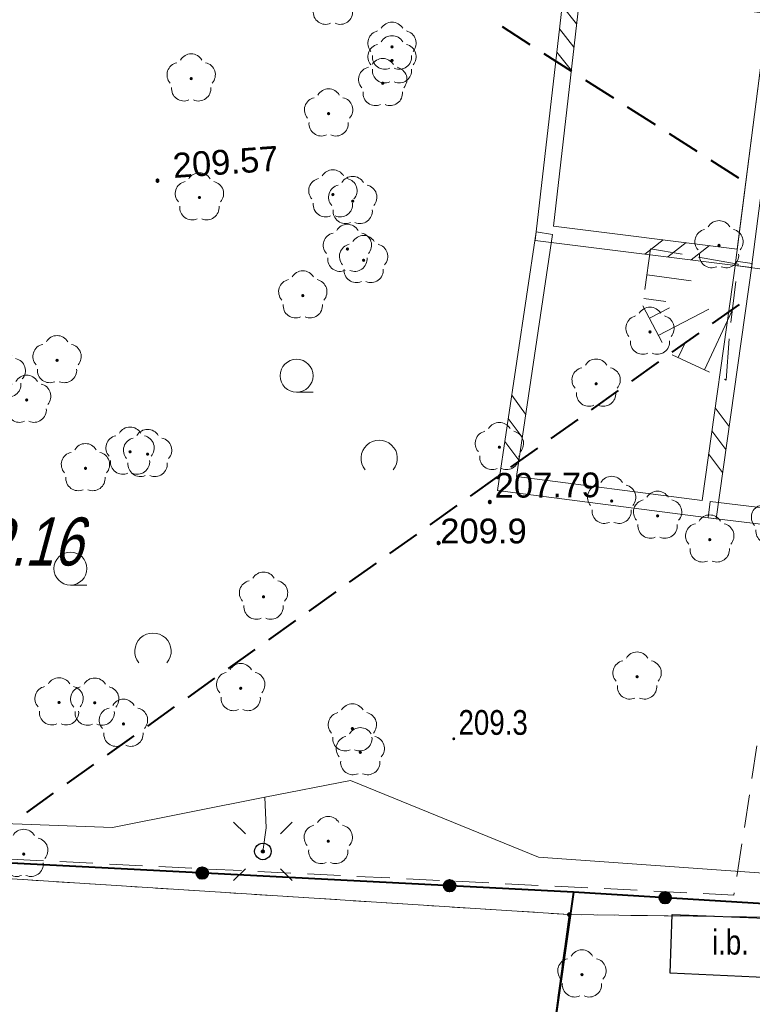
# Model space of a CAD drawing. Header units: metres. Extents: x 7419414 to 7419803, y 5549484 to 5549731.
# Tile 36 of 102: x 7419507 to 7419529, y 5549524 to 5549554. Entities that reach past the tile are written whole.
import ezdxf

# ---------------------------------------------------------------- set-up
doc = ezdxf.new("R2010")
doc.units = ezdxf.units.M
doc.header["$MEASUREMENT"] = 0
doc.layers.get('0').update_dxf_attribs({"color": 250})
for name, color, linetype, lineweight in [('BUBZ01', 250, 'Continuous', 0), ('BUBZ01_1', 250, 'Continuous', 0), ('BUIB12_02', 250, 'Continuous', 0), ('BUUD02_01', 18, 'Continuous', 13), ('EGDE', 7, 'Continuous', 13), ('EGUG', 96, 'Continuous', 13), ('KTOK05_01', 18, 'Continuous', 30), ('LINIE ROZGRANICZAJĄCE MPZP', 212, 'Continuous', 0), ('OBOP02_01', 96, 'Continuous', 13), ('OTRN_O', 7, 'Continuous', 13), ('OTRS_O', 7, 'Continuous', 13), ('PTTL04', 250, 'Continuous', 0), ('PTTL05', 18, 'Continuous', 13), ('RTPW01', 250, 'Continuous', 0), ('SUEP', 1, 'Continuous', 13), ('TABELA', 8, 'Continuous', 0)]:
    doc.layers.add(name, color=color, linetype=linetype, lineweight=lineweight)
doc.styles.add('Arial', font='arial.ttf')

# ---------------------------------------------------------------- blocks, each defined once
blk = doc.blocks.new('OBOP02_01_1')
at = {"layer": 'OBOP02_01', "linetype": 'Continuous', "lineweight": 13}
h = blk.add_hatch(color=96, dxfattribs=at)
edge = h.paths.add_edge_path()
edge.add_arc((0, 0), 0.005, 0, 360)
at = {"layer": 'OBOP02_01', "color": 96, "linetype": 'Continuous', "lineweight": 13}
for centre, start, end in [((0, 0.0375), 30.1471, 149.8529), ((-0.0357, 0.0116), 102.1471, 221.8529), ((0.0357, 0.0116), 318.1471, 77.8529), ((-0.022, -0.0303), 174.1472, 293.8529), ((0.022, -0.0303), 246.1471, 5.8529)]:
    blk.add_arc(centre, 0.0375, start, end, dxfattribs=at)
blk = doc.blocks.new('RTPW01')
at = {"layer": 'RTPW01', "linetype": 'Continuous', "lineweight": 13}
h = blk.add_hatch(color=250, dxfattribs=at)
edge = h.paths.add_edge_path()
edge.add_arc((0, 0), 0.0045, 0, 360)
blk = doc.blocks.new('PTTL04_01')
at = {"layer": 'PTTL04', "color": 250, "linetype": 'Continuous', "lineweight": 13}
blk.add_line((-0.125, 0.075), (-0.075, 0.075), dxfattribs=at)
blk.add_arc((0.125, -0.125), 0.055, 320.4788, 219.5212, dxfattribs=at)
at = {"color": 250, "linetype": 'Continuous', "lineweight": 13}
blk.add_wipeout([(-0.075, 0.125), (-0.0751, 0.1281), (-0.0754, 0.1313), (-0.0759, 0.1344), (-0.0766, 0.1374), (-0.0774, 0.1405), (-0.0785, 0.1434), (-0.0798, 0.1463), (-0.0812, 0.1491), (-0.0828, 0.1518), (-0.0845, 0.1544), (-0.0865, 0.1569), (-0.0886, 0.1592), (-0.0908, 0.1614), (-0.0931, 0.1635), (-0.0956, 0.1655), (-0.0982, 0.1672), (-0.1009, 0.1688), (-0.1037, 0.1702), (-0.1066, 0.1715), (-0.1095, 0.1726), (-0.1126, 0.1734), (-0.1156, 0.1741), (-0.1187, 0.1746), (-0.1219, 0.1749), (-0.125, 0.175), (-0.1281, 0.1749), (-0.1313, 0.1746), (-0.1344, 0.1741), (-0.1374, 0.1734), (-0.1405, 0.1726), (-0.1434, 0.1715), (-0.1463, 0.1702), (-0.1491, 0.1688), (-0.1518, 0.1672), (-0.1544, 0.1655), (-0.1569, 0.1635), (-0.1592, 0.1614), (-0.1614, 0.1592), (-0.1635, 0.1569), (-0.1655, 0.1544), (-0.1672, 0.1518), (-0.1688, 0.1491), (-0.1702, 0.1463), (-0.1715, 0.1434), (-0.1726, 0.1405), (-0.1734, 0.1374), (-0.1741, 0.1344), (-0.1746, 0.1313), (-0.1749, 0.1281), (-0.175, 0.125), (-0.1749, 0.1219), (-0.1746, 0.1187), (-0.1741, 0.1156), (-0.1734, 0.1126), (-0.1726, 0.1095), (-0.1715, 0.1066), (-0.1702, 0.1037), (-0.1688, 0.1009), (-0.1672, 0.0982), (-0.1655, 0.0956), (-0.1635, 0.0931), (-0.1614, 0.0908), (-0.1592, 0.0886), (-0.1569, 0.0865), (-0.1544, 0.0845), (-0.1518, 0.0828), (-0.1491, 0.0812), (-0.1463, 0.0798), (-0.1434, 0.0785), (-0.1405, 0.0774), (-0.1374, 0.0766), (-0.1344, 0.0759), (-0.1313, 0.0754), (-0.1281, 0.0751), (-0.125, 0.075), (-0.1219, 0.0751), (-0.1187, 0.0754), (-0.1156, 0.0759), (-0.1126, 0.0766), (-0.1095, 0.0774), (-0.1066, 0.0785), (-0.1037, 0.0798), (-0.1009, 0.0812), (-0.0982, 0.0828), (-0.0956, 0.0845), (-0.0931, 0.0865), (-0.0908, 0.0886), (-0.0886, 0.0908), (-0.0865, 0.0931), (-0.0845, 0.0956), (-0.0828, 0.0982), (-0.0812, 0.1009), (-0.0798, 0.1037), (-0.0785, 0.1066), (-0.0774, 0.1095), (-0.0766, 0.1126), (-0.0759, 0.1156), (-0.0754, 0.1187)], dxfattribs=at).dxf.layer = 'PTTL04'
at = {"layer": 'PTTL04', "color": 250, "linetype": 'Continuous', "lineweight": 13}
blk.add_circle((-0.125, 0.125), 0.05, dxfattribs=at)

msp = doc.modelspace()

# ---------------------------------------------------------------- hatches: boundary and pattern name
at = {"linetype": 'Continuous'}
for points in [[(7419511.48, 5549548.765), (7419511.468, 5549548.767), (7419511.458, 5549548.771), (7419511.448, 5549548.778), (7419511.441, 5549548.787), (7419511.437, 5549548.798), (7419511.435, 5549548.81), (7419511.437, 5549548.822), (7419511.441, 5549548.832), (7419511.448, 5549548.842), (7419511.458, 5549548.849), (7419511.468, 5549548.853), (7419511.48, 5549548.855), (7419511.492, 5549548.853), (7419511.503, 5549548.849), (7419511.512, 5549548.842), (7419511.519, 5549548.832), (7419511.523, 5549548.822), (7419511.525, 5549548.81), (7419511.523, 5549548.798), (7419511.519, 5549548.787), (7419511.512, 5549548.778), (7419511.503, 5549548.771), (7419511.492, 5549548.767)], [(7419521.54, 5549539.035), (7419521.528, 5549539.037), (7419521.518, 5549539.041), (7419521.508, 5549539.048), (7419521.501, 5549539.057), (7419521.497, 5549539.068), (7419521.495, 5549539.08), (7419521.497, 5549539.092), (7419521.501, 5549539.102), (7419521.508, 5549539.112), (7419521.518, 5549539.119), (7419521.528, 5549539.123), (7419521.54, 5549539.125), (7419521.552, 5549539.123), (7419521.562, 5549539.119), (7419521.572, 5549539.112), (7419521.579, 5549539.102), (7419521.583, 5549539.092), (7419521.585, 5549539.08), (7419521.583, 5549539.068), (7419521.579, 5549539.057), (7419521.572, 5549539.048), (7419521.562, 5549539.041), (7419521.552, 5549539.037)], [(7419519.99, 5549537.795), (7419519.978, 5549537.797), (7419519.967, 5549537.801), (7419519.958, 5549537.808), (7419519.951, 5549537.818), (7419519.947, 5549537.828), (7419519.945, 5549537.84), (7419519.947, 5549537.852), (7419519.951, 5549537.863), (7419519.958, 5549537.872), (7419519.967, 5549537.879), (7419519.978, 5549537.883), (7419519.99, 5549537.885), (7419520.002, 5549537.883), (7419520.012, 5549537.879), (7419520.022, 5549537.872), (7419520.029, 5549537.863), (7419520.033, 5549537.852), (7419520.035, 5549537.84), (7419520.033, 5549537.828), (7419520.029, 5549537.818), (7419520.022, 5549537.808), (7419520.012, 5549537.801), (7419520.002, 5549537.797)], [(7419514.672, 5549528.455), (7419514.66, 5549528.456), (7419514.65, 5549528.46), (7419514.64, 5549528.466), (7419514.633, 5549528.474), (7419514.628, 5549528.484), (7419514.625, 5549528.494), (7419514.625, 5549528.506), (7419514.629, 5549528.518), (7419514.635, 5549528.529), (7419514.646, 5549528.538), (7419514.657, 5549528.543), (7419514.669, 5549528.545), (7419514.682, 5549528.543), (7419514.691, 5549528.54), (7419514.7, 5549528.533), (7419514.708, 5549528.524), (7419514.713, 5549528.513), (7419514.715, 5549528.501), (7419514.714, 5549528.492), (7419514.711, 5549528.481), (7419514.703, 5549528.47), (7419514.695, 5549528.462), (7419514.684, 5549528.457)], [(7419523.94, 5549526.545), (7419523.926, 5549526.547), (7419523.914, 5549526.554), (7419523.904, 5549526.564), (7419523.897, 5549526.576), (7419523.895, 5549526.59), (7419523.897, 5549526.604), (7419523.904, 5549526.616), (7419523.914, 5549526.626), (7419523.926, 5549526.633), (7419523.94, 5549526.635), (7419523.954, 5549526.633), (7419523.966, 5549526.626), (7419523.976, 5549526.616), (7419523.983, 5549526.604), (7419523.985, 5549526.59), (7419523.983, 5549526.576), (7419523.976, 5549526.564), (7419523.966, 5549526.554), (7419523.954, 5549526.547)]]:
    msp.add_hatch(color=0, dxfattribs=at).paths.add_polyline_path(points)
at = {"layer": 'KTOK05_01', "linetype": 'Continuous', "lineweight": 40}
h = msp.add_hatch(color=250, dxfattribs=at)
edge = h.paths.add_edge_path()
edge.add_arc((7419512.835, 5549527.847), 0.17, 0, 360)
h = msp.add_hatch(color=250, dxfattribs=at)
edge = h.paths.add_edge_path()
edge.add_arc((7419520.325, 5549527.462), 0.17, 0, 360)
h = msp.add_hatch(color=250, dxfattribs=at)
edge = h.paths.add_edge_path()
edge.add_arc((7419526.851, 5549527.099), 0.17, 0, 360)

# ---------------------------------------------------------------- linework, layer by layer
at = {"color": 150, "linetype": 'Continuous', "lineweight": 40}
for p, q in [((7419521.912, 5549553.473), (7419522.755, 5549552.935)), ((7419523.176, 5549552.665), (7419524.018, 5549552.127)), ((7419524.44, 5549551.857), (7419525.282, 5549551.319)), ((7419525.703, 5549551.049), (7419526.546, 5549550.51)), ((7419526.967, 5549550.241), (7419527.81, 5549549.702)), ((7419528.231, 5549549.433), (7419529.073, 5549548.894))]:
    msp.add_line(p, q, dxfattribs=at)
at = {"color": 0, "linetype": 'Continuous'}
for p, q in [((7419513.786, 5549529.384), (7419514.14, 5549529.03)), ((7419515.554, 5549529.384), (7419515.2, 5549529.03)), ((7419513.786, 5549527.616), (7419514.14, 5549527.97)), ((7419515.554, 5549527.616), (7419515.2, 5549527.97))]:
    msp.add_line(p, q, dxfattribs=at)
at = {"color": 0, "linetype": 'Continuous', "flags": 128}
for points in [[(7419511.435, 5549548.81), (7419511.437, 5549548.798), (7419511.441, 5549548.787), (7419511.448, 5549548.778), (7419511.458, 5549548.771), (7419511.468, 5549548.767), (7419511.48, 5549548.765), (7419511.492, 5549548.767), (7419511.503, 5549548.771), (7419511.512, 5549548.778), (7419511.519, 5549548.787), (7419511.523, 5549548.798), (7419511.525, 5549548.81), (7419511.523, 5549548.822), (7419511.519, 5549548.832), (7419511.512, 5549548.842), (7419511.503, 5549548.849), (7419511.492, 5549548.853), (7419511.48, 5549548.855), (7419511.468, 5549548.853), (7419511.458, 5549548.849), (7419511.448, 5549548.842), (7419511.441, 5549548.832), (7419511.437, 5549548.822), (7419511.435, 5549548.81)], [(7419521.495, 5549539.08), (7419521.497, 5549539.068), (7419521.501, 5549539.057), (7419521.508, 5549539.048), (7419521.518, 5549539.041), (7419521.528, 5549539.037), (7419521.54, 5549539.035), (7419521.552, 5549539.037), (7419521.562, 5549539.041), (7419521.572, 5549539.048), (7419521.579, 5549539.057), (7419521.583, 5549539.068), (7419521.585, 5549539.08), (7419521.583, 5549539.092), (7419521.579, 5549539.102), (7419521.572, 5549539.112), (7419521.562, 5549539.119), (7419521.552, 5549539.123), (7419521.54, 5549539.125), (7419521.528, 5549539.123), (7419521.518, 5549539.119), (7419521.508, 5549539.112), (7419521.501, 5549539.102), (7419521.497, 5549539.092), (7419521.495, 5549539.08)], [(7419519.945, 5549537.84), (7419519.947, 5549537.828), (7419519.951, 5549537.818), (7419519.958, 5549537.808), (7419519.967, 5549537.801), (7419519.978, 5549537.797), (7419519.99, 5549537.795), (7419520.002, 5549537.797), (7419520.012, 5549537.801), (7419520.022, 5549537.808), (7419520.029, 5549537.818), (7419520.033, 5549537.828), (7419520.035, 5549537.84), (7419520.033, 5549537.852), (7419520.029, 5549537.863), (7419520.022, 5549537.872), (7419520.012, 5549537.879), (7419520.002, 5549537.883), (7419519.99, 5549537.885), (7419519.978, 5549537.883), (7419519.967, 5549537.879), (7419519.958, 5549537.872), (7419519.951, 5549537.863), (7419519.947, 5549537.852), (7419519.945, 5549537.84)], [(7419514.67, 5549528.75), (7419514.735, 5549528.741), (7419514.795, 5549528.717), (7419514.847, 5549528.677), (7419514.887, 5549528.625), (7419514.911, 5549528.565), (7419514.92, 5549528.5), (7419514.911, 5549528.435), (7419514.887, 5549528.375), (7419514.847, 5549528.323), (7419514.795, 5549528.283), (7419514.735, 5549528.259), (7419514.67, 5549528.25), (7419514.605, 5549528.259), (7419514.545, 5549528.283), (7419514.493, 5549528.323), (7419514.453, 5549528.375), (7419514.429, 5549528.435), (7419514.42, 5549528.5), (7419514.429, 5549528.565), (7419514.453, 5549528.625), (7419514.493, 5549528.677), (7419514.545, 5549528.717), (7419514.605, 5549528.741), (7419514.67, 5549528.75)], [(7419514.669, 5549528.545), (7419514.682, 5549528.543), (7419514.691, 5549528.54), (7419514.7, 5549528.533), (7419514.708, 5549528.524), (7419514.713, 5549528.513), (7419514.715, 5549528.501), (7419514.714, 5549528.492), (7419514.711, 5549528.481), (7419514.703, 5549528.47), (7419514.695, 5549528.462), (7419514.684, 5549528.457), (7419514.672, 5549528.455), (7419514.66, 5549528.456), (7419514.65, 5549528.46), (7419514.64, 5549528.466), (7419514.633, 5549528.474), (7419514.628, 5549528.484), (7419514.625, 5549528.494), (7419514.625, 5549528.506), (7419514.629, 5549528.518), (7419514.635, 5549528.529), (7419514.646, 5549528.538), (7419514.657, 5549528.543), (7419514.669, 5549528.545)], [(7419523.94, 5549526.545), (7419523.954, 5549526.547), (7419523.966, 5549526.554), (7419523.976, 5549526.564), (7419523.983, 5549526.576), (7419523.985, 5549526.59), (7419523.983, 5549526.604), (7419523.976, 5549526.616), (7419523.966, 5549526.626), (7419523.954, 5549526.633), (7419523.94, 5549526.635), (7419523.926, 5549526.633), (7419523.914, 5549526.626), (7419523.904, 5549526.616), (7419523.897, 5549526.604), (7419523.895, 5549526.59), (7419523.897, 5549526.576), (7419523.904, 5549526.564), (7419523.914, 5549526.554), (7419523.926, 5549526.547), (7419523.94, 5549526.545)]]:
    msp.add_lwpolyline(points, close=True, dxfattribs=at)
at = {"layer": 'BUBZ01', "color": 250, "linetype": 'Continuous', "lineweight": 13}
for p, q in [((7419526.41, 5549546.75), (7419526.237, 5549545.512)), ((7419527.366, 5549546.58), (7419526.41, 5549546.75)), ((7419528.834, 5549544.515), (7419528.993, 5549545.754)), ((7419526.176, 5549545.018), (7419526.754, 5549543.91)), ((7419528.7, 5549542.77), (7419528.788, 5549544.017)), ((7419527.057, 5549543.541), (7419528.188, 5549543.01)), ((7419528.641, 5549542.798), (7419528.7, 5549542.77))]:
    msp.add_line(p, q, dxfattribs=at)
at = {"layer": 'BUBZ01', "color": 250, "linetype": 'Continuous', "lineweight": 13, "flags": 128}
msp.add_lwpolyline([(7419529.056, 5549546.25), (7419529.06, 5549546.28), (7419527.859, 5549546.493)], dxfattribs=at)
at = {"layer": 'BUBZ01_1', "color": 250, "linetype": 'Continuous', "lineweight": 13}
for p, q in [((7419527.636, 5549545.775), (7419526.3, 5549545.962)), ((7419526.872, 5549545.151), (7419526.2, 5549545.245)), ((7419526.977, 5549544.958), (7419526.372, 5549544.643)), ((7419528.169, 5549544.923), (7419526.641, 5549544.126)), ((7419528.88, 5549544.878), (7419528.037, 5549543.081)), ((7419527.472, 5549543.945), (7419527.241, 5549543.454))]:
    msp.add_line(p, q, dxfattribs=at)
at = {"layer": 'BUIB12_02', "color": 250, "linetype": 'Continuous', "lineweight": 30, "flags": 128}
msp.add_lwpolyline([(7419527.06, 5549526.59), (7419530.14, 5549526.47), (7419530.04, 5549524.67), (7419527, 5549524.81), (7419527.06, 5549526.59)], close=True, dxfattribs=at)
at = {"layer": 'BUUD02_01', "color": 250, "linetype": 'Continuous', "lineweight": 13}
for p, q in [((7419524.17, 5549553.554), (7419523.731, 5549554.108)), ((7419524.089, 5549552.852), (7419523.65, 5549553.406)), ((7419524.009, 5549552.149), (7419523.569, 5549552.703)), ((7419522.943, 5549547.257), (7419523.437, 5549547.183)), ((7419526.788, 5549547.021), (7419526.23, 5549546.587)), ((7419527.49, 5549546.933), (7419526.932, 5549546.499)), ((7419528.192, 5549546.845), (7419527.633, 5549546.411)), ((7419529.481, 5549546.301), (7419528.986, 5549546.371)), ((7419522.205, 5549542.312), (7419522.626, 5549541.743)), ((7419528.787, 5549541.37), (7419528.362, 5549541.934)), ((7419522.101, 5549541.612), (7419522.522, 5549541.044)), ((7419528.688, 5549540.669), (7419528.263, 5549541.234)), ((7419521.997, 5549540.913), (7419522.418, 5549540.344)), ((7419528.59, 5549539.969), (7419528.164, 5549540.534)), ((7419528.21, 5549539.098), (7419528.15, 5549538.602))]:
    msp.add_line(p, q, dxfattribs=at)
at = {"layer": 'BUUD02_01', "color": 250, "linetype": 'Continuous', "lineweight": 13, "flags": 128}
for points in [[(7419524.101, 5549555.118), (7419530.51, 5549554.307), (7419529.466, 5549546.181), (7419522.913, 5549547.003), (7419523.822, 5549554.899)], [(7419524.039, 5549554.622), (7419529.95, 5549553.873), (7419529.034, 5549546.739), (7419523.467, 5549547.437), (7419524.318, 5549554.841)], [(7419530.262, 5549554.338), (7419536.469, 5549553.546), (7419535.457, 5549545.368), (7419528.97, 5549546.246), (7419529.982, 5549554.122)], [(7419522.943, 5549547.257), (7419521.775, 5549539.425), (7419528.393, 5549538.57), (7419529.481, 5549546.301)], [(7419523.437, 5549547.183), (7419522.345, 5549539.855), (7419527.967, 5549539.13), (7419528.986, 5549546.371)], [(7419535.489, 5549545.625), (7419534.693, 5549537.811), (7419528.15, 5549538.602)], [(7419534.991, 5549545.675), (7419534.247, 5549538.369), (7419528.21, 5549539.098)]]:
    msp.add_lwpolyline(points, dxfattribs=at)
at = {"layer": 'EGDE', "color": 250, "linetype": 'Continuous', "lineweight": 0, "flags": 128}
msp.add_lwpolyline([(7419562.5, 5549640.55), (7419487.71, 5549630.61), (7419468.08, 5549529.97), (7419483.43, 5549529.18), (7419523.94, 5549526.59), (7419538.19, 5549526.4), (7419548.95, 5549525.8), (7419562.5, 5549640.55)], close=True, dxfattribs=at)
for points in [[(7419519.977, 5549497.29), (7419523.94, 5549526.59), (7419483.43, 5549529.18), (7419481.483, 5549499.28)], [(7419534.288, 5549496.551), (7419535.14, 5549504.05), (7419538.19, 5549526.4), (7419523.94, 5549526.59), (7419519.977, 5549497.29)]]:
    msp.add_lwpolyline(points, dxfattribs=at)
at = {"layer": 'EGUG', "color": 96, "linetype": 'Continuous', "lineweight": 13}
for p, q in [((7419507.427, 5549527.646), (7419507.926, 5549527.614)), ((7419507.926, 5549527.614), (7419507.427, 5549527.646)), ((7419508.425, 5549527.582), (7419508.924, 5549527.55)), ((7419508.924, 5549527.55), (7419508.425, 5549527.582)), ((7419509.423, 5549527.518), (7419509.922, 5549527.486)), ((7419509.922, 5549527.486), (7419509.423, 5549527.518)), ((7419510.421, 5549527.454), (7419510.92, 5549527.422)), ((7419510.92, 5549527.422), (7419510.421, 5549527.454)), ((7419511.419, 5549527.391), (7419511.918, 5549527.359)), ((7419511.918, 5549527.359), (7419511.419, 5549527.391)), ((7419512.417, 5549527.327), (7419512.916, 5549527.295)), ((7419512.916, 5549527.295), (7419512.417, 5549527.327)), ((7419513.415, 5549527.263), (7419513.914, 5549527.231)), ((7419513.914, 5549527.231), (7419513.415, 5549527.263)), ((7419514.413, 5549527.199), (7419514.912, 5549527.167)), ((7419514.912, 5549527.167), (7419514.413, 5549527.199)), ((7419515.411, 5549527.135), (7419515.91, 5549527.103)), ((7419515.91, 5549527.103), (7419515.411, 5549527.135)), ((7419516.409, 5549527.071), (7419516.908, 5549527.04)), ((7419516.908, 5549527.04), (7419516.409, 5549527.071)), ((7419517.407, 5549527.008), (7419517.906, 5549526.976)), ((7419517.906, 5549526.976), (7419517.407, 5549527.008)), ((7419518.405, 5549526.944), (7419518.904, 5549526.912)), ((7419518.904, 5549526.912), (7419518.405, 5549526.944)), ((7419519.403, 5549526.88), (7419519.902, 5549526.848)), ((7419519.902, 5549526.848), (7419519.403, 5549526.88)), ((7419520.401, 5549526.816), (7419520.9, 5549526.784)), ((7419520.9, 5549526.784), (7419520.401, 5549526.816)), ((7419521.399, 5549526.752), (7419521.898, 5549526.721)), ((7419521.898, 5549526.721), (7419521.399, 5549526.752)), ((7419522.397, 5549526.689), (7419522.896, 5549526.657)), ((7419522.896, 5549526.657), (7419522.397, 5549526.689)), ((7419523.395, 5549526.625), (7419523.94, 5549526.59)), ((7419523.94, 5549526.59), (7419523.395, 5549526.625)), ((7419523.869, 5549526.062), (7419523.94, 5549526.59)), ((7419523.94, 5549526.59), (7419523.869, 5549526.062)), ((7419523.94, 5549526.59), (7419524.316, 5549526.585)), ((7419524.316, 5549526.585), (7419523.94, 5549526.59)), ((7419524.816, 5549526.578), (7419525.316, 5549526.572)), ((7419525.316, 5549526.572), (7419524.816, 5549526.578)), ((7419525.815, 5549526.565), (7419526.315, 5549526.558)), ((7419526.315, 5549526.558), (7419525.815, 5549526.565)), ((7419526.815, 5549526.552), (7419527.315, 5549526.545)), ((7419527.315, 5549526.545), (7419526.815, 5549526.552)), ((7419527.815, 5549526.538), (7419528.315, 5549526.532)), ((7419528.315, 5549526.532), (7419527.815, 5549526.538)), ((7419528.815, 5549526.525), (7419529.315, 5549526.518)), ((7419529.315, 5549526.518), (7419528.815, 5549526.525)), ((7419523.734, 5549525.071), (7419523.802, 5549525.566)), ((7419523.802, 5549525.566), (7419523.734, 5549525.071)), ((7419523.6, 5549524.08), (7419523.667, 5549524.575)), ((7419523.667, 5549524.575), (7419523.6, 5549524.08))]:
    msp.add_line(p, q, dxfattribs=at)
at = {"layer": 'KTOK05_01', "color": 250, "linetype": 'Continuous', "lineweight": 40, "flags": 128}
for points in [[(7419524.07, 5549527.27), (7419490.41, 5549529), (7419469.69, 5549529.92), (7419467.87, 5549514.97)], [(7419538.08, 5549526.41), (7419524.07, 5549527.27), (7419522.13, 5549513.6), (7419519.93, 5549497.34)]]:
    msp.add_lwpolyline(points, dxfattribs=at)
at = {"layer": 'KTOK05_01', "color": 250, "linetype": 'Continuous', "lineweight": 40}
for centre, radius in [((7419512.835, 5549527.847), 0.175), ((7419512.835, 5549527.847), 0.17), ((7419520.325, 5549527.462), 0.175), ((7419520.325, 5549527.462), 0.17), ((7419526.851, 5549527.099), 0.175), ((7419526.851, 5549527.099), 0.17)]:
    msp.add_circle(centre, radius, dxfattribs=at)
at = {"layer": 'LINIE ROZGRANICZAJĄCE MPZP', "color": 1, "linetype": 'Continuous', "lineweight": 40}
for p, q in [((7419528.285, 5549544.485), (7419529.099, 5549545.065)), ((7419527.064, 5549543.614), (7419527.878, 5549544.195)), ((7419525.842, 5549542.743), (7419526.657, 5549543.324)), ((7419524.621, 5549541.873), (7419525.435, 5549542.453)), ((7419523.399, 5549541.002), (7419524.214, 5549541.583)), ((7419522.178, 5549540.131), (7419522.992, 5549540.712)), ((7419520.956, 5549539.261), (7419521.771, 5549539.841)), ((7419519.735, 5549538.39), (7419520.549, 5549538.971)), ((7419518.514, 5549537.519), (7419519.328, 5549538.1)), ((7419517.292, 5549536.649), (7419518.106, 5549537.229)), ((7419516.071, 5549535.778), (7419516.885, 5549536.358)), ((7419514.849, 5549534.907), (7419515.664, 5549535.488)), ((7419513.628, 5549534.037), (7419514.442, 5549534.617)), ((7419512.406, 5549533.166), (7419513.221, 5549533.746)), ((7419511.185, 5549532.295), (7419511.999, 5549532.876)), ((7419509.963, 5549531.425), (7419510.778, 5549532.005)), ((7419508.742, 5549530.554), (7419509.556, 5549531.134)), ((7419507.521, 5549529.683), (7419508.335, 5549530.264))]:
    msp.add_line(p, q, dxfattribs=at)
at = {"layer": 'PTTL05', "color": 250, "linetype": 'Continuous', "lineweight": 13}
for p, q in [((7419529.629, 5549531.698), (7419529.476, 5549530.71)), ((7419529.4, 5549530.215), (7419529.247, 5549529.227)), ((7419529.17, 5549528.733), (7419529.017, 5549527.745)), ((7419508.027, 5549528.215), (7419507.029, 5549528.265)), ((7419509.525, 5549528.141), (7419508.527, 5549528.191)), ((7419511.024, 5549528.067), (7419510.025, 5549528.116)), ((7419512.522, 5549527.993), (7419511.523, 5549528.042)), ((7419514.02, 5549527.919), (7419513.021, 5549527.968)), ((7419515.518, 5549527.844), (7419514.519, 5549527.894)), ((7419517.016, 5549527.77), (7419516.017, 5549527.82)), ((7419518.514, 5549527.696), (7419517.516, 5549527.745)), ((7419520.013, 5549527.622), (7419519.014, 5549527.671)), ((7419521.511, 5549527.548), (7419520.512, 5549527.597)), ((7419523.009, 5549527.473), (7419522.01, 5549527.523)), ((7419524.507, 5549527.399), (7419523.508, 5549527.449)), ((7419526.005, 5549527.325), (7419525.006, 5549527.374)), ((7419527.503, 5549527.251), (7419526.505, 5549527.3))]:
    msp.add_line(p, q, dxfattribs=at)
at = {"layer": 'PTTL05', "color": 250, "linetype": 'Continuous', "lineweight": 13, "flags": 128}
msp.add_lwpolyline([(7419528.941, 5549527.251), (7419528.93, 5549527.18), (7419528.003, 5549527.226)], dxfattribs=at)
at = {"layer": 'SUEP', "color": 1, "linetype": 'Continuous', "lineweight": 13, "flags": 128}
for points in [[(7419582.09, 5549579.02), (7419582.74, 5549580.35), (7419578.11, 5549550.04), (7419575.92, 5549536.71), (7419574.77, 5549527.23), (7419576.23, 5549525.16), (7419572.4, 5549524.92), (7419561.76, 5549525.57), (7419523.01, 5549528.33), (7419517.32, 5549530.65), (7419514.73, 5549530.14)], [(7419514.67, 5549528.5), (7419514.77, 5549529.21), (7419514.73, 5549530.14)]]:
    msp.add_lwpolyline(points, dxfattribs=at)

# ---------------------------------------------------------------- block references
at = {"layer": 'OBOP02_01', "color": 96, "linetype": 'Continuous', "lineweight": 13, "xscale": 10, "yscale": 10, "zscale": 10}
for p in [(7419516.79, 5549554.22), (7419518.58, 5549552.86), (7419518.58, 5549552.45), (7419512.5, 5549551.9), (7419518.3, 5549551.76), (7419516.66, 5549550.84), (7419512.75, 5549548.3), (7419516.79, 5549548.39), (7419517.39, 5549548.19), (7419528.48, 5549546.85), (7419517.23, 5549546.74), (7419517.72, 5549546.4), (7419515.88, 5549545.33), (7419526.39, 5549544.23), (7419508.44, 5549543.37), (7419506.75, 5549542.94), (7419524.76, 5549542.66), (7419507.52, 5549542.17), (7419510.65, 5549540.6), (7419511.18, 5549540.53), (7419521.83, 5549540.74), (7419509.3, 5549540.1), (7419525.23, 5549539.11), (7419526.62, 5549538.66), (7419530.19, 5549538.5), (7419528.2, 5549537.94), (7419514.69, 5549536.21), (7419526, 5549533.79), (7419514, 5549533.44), (7419508.5, 5549533.01), (7419509.58, 5549533), (7419510.45, 5549532.36), (7419517.38, 5549532.22), (7419517.62, 5549531.5), (7419516.65, 5549528.81), (7419507.43, 5549528.42), (7419524.33, 5549524.77)]:
    msp.add_blockref('OBOP02_01_1', p, dxfattribs=at)
at = {"layer": 'RTPW01', "color": 250, "linetype": 'Continuous', "lineweight": 13, "xscale": 10, "yscale": 10, "zscale": 10}
msp.add_blockref('RTPW01', (7419520.45, 5549531.91), dxfattribs=at)

# ---------------------------------------------------------------- texts
at = {"layer": 'BUIB12_02', "color": 250, "linetype": 'Continuous', "lineweight": 13, "style": 'Arial', "width": 0.8}
msp.add_text('i.b.', height=0.75, dxfattribs=at).set_placement((7419528.268, 5549525.378))
at = {"layer": 'OTRN_O', "color": 250, "linetype": 'Continuous', "lineweight": 0, "style": 'Arial'}
msp.add_text('209.9', height=0.75, rotation=359.9998, dxfattribs=at).set_placement((7419520.039, 5549537.828))
at = {"layer": 'OTRS_O', "color": 250, "linetype": 'Continuous', "lineweight": 0, "style": 'Arial'}
for s, rotation, p in [('209.57', 4.1157, (7419511.97, 5549548.89)), ('207.79', 0.2929, (7419521.687, 5549539.209))]:
    msp.add_text(s, height=0.75, rotation=rotation, dxfattribs=at).set_placement(p)
at = {"layer": 'RTPW01', "color": 250, "linetype": 'Continuous', "lineweight": 13, "style": 'Arial', "width": 0.8}
msp.add_text('209.3', height=0.75, dxfattribs=at).set_placement((7419520.593, 5549532.031))

# ---------------------------------------------------------------- next in the draw order: block references
at = {"layer": 'PTTL04', "color": 250, "linetype": 'Continuous', "lineweight": 13, "xscale": 10, "yscale": 10, "zscale": 10}
for p in [(7419516.942, 5549541.654), (7419510.093, 5549535.813)]:
    msp.add_blockref('PTTL04_01', p, dxfattribs=at)

# ---------------------------------------------------------------- next in the draw order: linework, layer by layer
at = {"layer": 'SUEP', "color": 1, "linetype": 'Continuous', "lineweight": 13, "flags": 128}
msp.add_lwpolyline([(7419486.74, 5549619.28), (7419485.38, 5549608.85), (7419464.71, 5549611.47), (7419462.9, 5549609.55), (7419462.11, 5549605.64), (7419462.21, 5549604.72), (7419457.94, 5549561.27), (7419455.92, 5549532.51), (7419456.83, 5549531.51), (7419477.48, 5549530.34), (7419477.78, 5549530.42), (7419510.12, 5549529.23), (7419514.73, 5549530.14)], dxfattribs=at)

# ---------------------------------------------------------------- next in the draw order: texts
at = {"layer": 'TABELA', "color": 212, "linetype": 'Continuous', "lineweight": 13, "insert": (7419507.115, 5549537.875), "char_height": 1.45547, "attachment_point": 5, "rotation": 359.975, "line_spacing_factor": 0.6, "style": 'Arial'}
msp.add_mtext('\\FOTTAWA_1250;\\Q15;\\H1x;\\W0.800128;ZP.16', dxfattribs=at)

doc.saveas('drawing.dxf')
